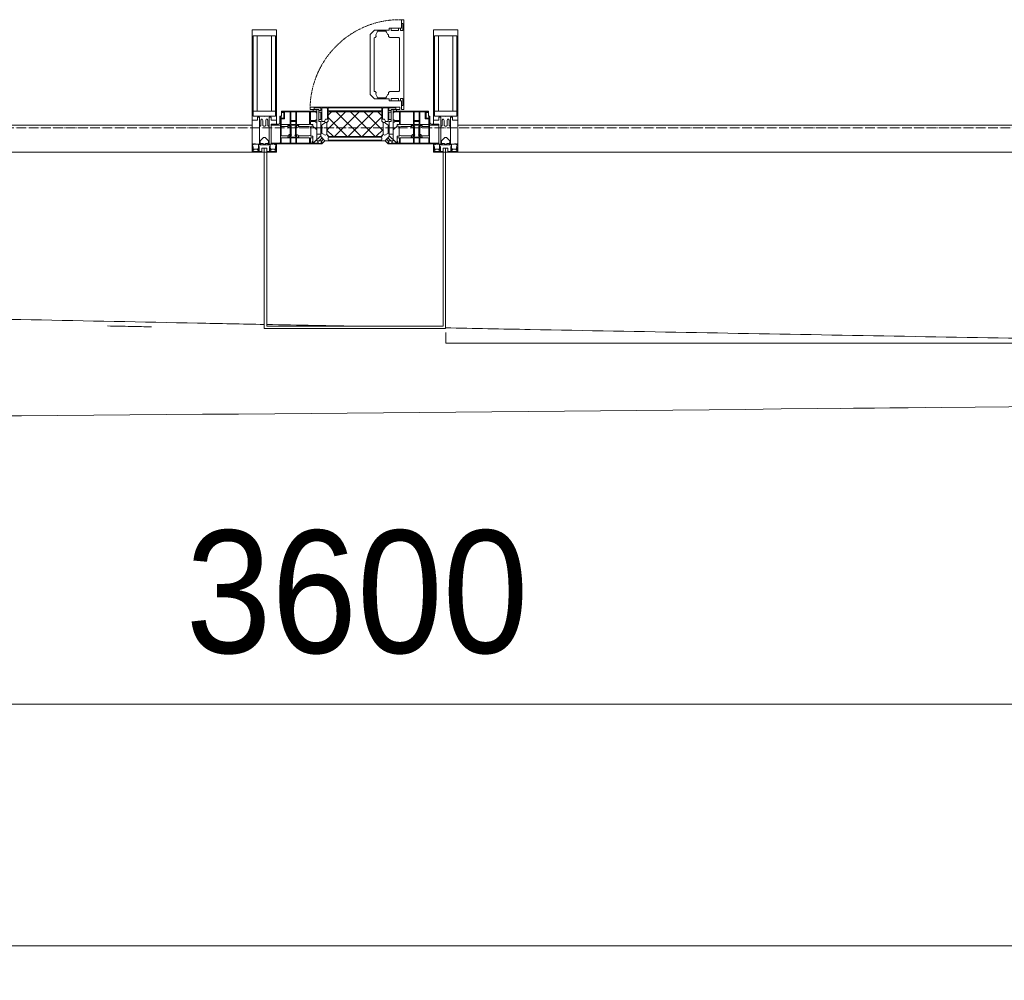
# Model space of a CAD drawing. Header units: millimetres. Extents: x 5617 to 113279, y 7718 to 199432.
# Tile 14 of 79: x 43142 to 45151, y 13660 to 15621. Entities that reach past the tile are written whole.
import ezdxf

# ---------------------------------------------------------------- set-up
doc = ezdxf.new("R2010")
doc.units = ezdxf.units.MM
doc.linetypes.add('-D1-02х01', pattern=[3, 2, -1])
doc.linetypes.add('ADSK_Линия сетки', pattern=[25, 20, -2.5, 0, -2.5])
for name, color, linetype, lineweight in [('Импосты витража', 7, 'Continuous', 18), ('Колонны', 7, 'Continuous', 18), ('Окна', 7, 'Continuous', 18), ('Оси', 7, 'Continuous', 9), ('Панели витража', 7, 'Continuous', 18), ('Размеры', 7, 'Continuous', 9), ('Размеры-100', 7, 'Continuous', 9), ('Форма', 7, 'Continuous', 18), ('Формообразующий элемент-перекрытие', 7, 'Continuous', 18), ('Элементы узлов', 7, 'Continuous', 18)]:
    doc.layers.add(name, color=color, linetype=linetype, lineweight=lineweight)
doc.styles.add('Arial', font='arial.ttf', dxfattribs={"width": 0.9, "height": 250})
doc.dimstyles.new('Основной_2_5_мм', dxfattribs={"dimscale": 304.8, "dimtxt": 255.06485, "dimasz": 0.463911, "dimexe": 0.492126, "dimexo": 0.492126, "dimgap": 0.098425, "dimtad": 1, "dimdec": 0, "dimdsep": 46, "dimtxsty": 'Arial', "dimblk1": 'OBLIQUE', "dimblk2": 'OBLIQUE', "dimsah": 1, "dimcen": 0.09, "dimdle": 0.492126, "dimazin": 2, "dimtfac": 1, "dimtdec": 4, "dimtix": 1, "dimtmove": 0, "dimatfit": 3, "dimfxl": 1, "dimtvp": 1, "dimtolj": 1, "dimtzin": 0, "dimlwd": 20, "dimlwe": 20, "dimarcsym": 2})

# ---------------------------------------------------------------- blocks, each defined once
blk = doc.blocks.new('System Panel - A_PAN_Glass-7508020-МКСС_К4_L15_51_600_')
at = {"layer": 'Панели витража', "color": 253, "lineweight": 5, "true_color": 0xaaaaaa}
for p, q in [((656.25, 55), (-656.25, 55)), ((-656.25, 55), (-656.25, 0)), ((656.25, 0), (656.25, 55)), ((-656.25, 0), (656.25, 0))]:
    blk.add_line(p, q, dxfattribs=at)
blk = doc.blocks.new('A_PAN_Створка - 383мм-V64-МКСС_К4_L15_51_600_')
at = {"layer": 'Панели витража', "lineweight": 5}
h = blk.add_hatch(dxfattribs=at)
h.set_pattern_fill('FP_7', color=256, style=0, pattern_type=2)
h.set_pattern_definition([(45, (-113350, -15350), (-14.1421356, 14.1421356), []), (135, (-113350, -15350), (-14.1421356, -14.1421356), [])])
h.paths.add_polyline_path([(-54.5, 31.8), (54.5, 31.8), (54.9, 34.1), (57.2, 36.4), (57.2, 60.8), (54.6, 63.4), (53.6, 82.7), (-54.6, 81.8), (-54.6, 63.4), (-57.2, 60.8), (-57.2, 36.4), (-54.9, 34.1)])
at = {"layer": 'Окна', "lineweight": 5}
for p, q in [((95.1, 270.5), (95.1, 252.9)), ((99.6, 270.5), (95.1, 270.5)), ((97.9, 262.4), (95.1, 262.4)), ((97.9, 262.4), (97.9, 248.4)), ((99.6, 270.5), (99.6, 87.5)), ((39.7, 249), (31.1, 240.4)), ((70.1, 249), (39.7, 249)), ((45, 244.7), (42.3, 239.8)), ((45.9, 246.8), (45, 244.7)), ((63.3, 246.8), (45.9, 246.8)), ((64.1, 245), (63.3, 246.8)), ((64.1, 245), (66.7, 241)), ((70.1, 252.9), (70.1, 249)), ((95.1, 252.9), (70.1, 252.9)), ((74.1, 248.4), (74.1, 252.9)), ((89.1, 248.4), (74.1, 248.4)), ((89.1, 252.9), (89.1, 248.4)), ((93.1, 248.4), (93.1, 252.9)), ((97.9, 248.4), (93.1, 248.4)), ((31.1, 117.6), (31.1, 240.4)), ((41.4, 234.2), (39.1, 233.8)), ((39.1, 179), (39.1, 233.8)), ((41.4, 234.2), (43.5, 236.3)), ((42.3, 239.8), (43.5, 236.3)), ((66.7, 241), (68.6, 239.7)), ((68.6, 239.7), (68.6, 236.4)), ((68.6, 236.4), (71.1, 233.9)), ((71.1, 233.9), (89.5, 233.9)), ((89.5, 233.9), (90.6, 232.8)), ((90.6, 125.2), (90.6, 232.8)), ((39.1, 179), (39.1, 124.2)), ((41.4, 123.8), (39.1, 124.2)), ((41.4, 123.8), (43.5, 121.7)), ((42.3, 118.2), (43.5, 121.7)), ((68.6, 121.6), (71.1, 124.1)), ((68.6, 118.3), (68.6, 121.6)), ((71.1, 124.1), (89.5, 124.1)), ((89.5, 124.1), (90.6, 125.2)), ((39.7, 109), (31.1, 117.6)), ((70.1, 109), (39.7, 109)), ((45, 113.3), (42.3, 118.2)), ((45.9, 111.2), (45, 113.3)), ((63.3, 111.2), (45.9, 111.2)), ((64.1, 113), (63.3, 111.2)), ((64.1, 113), (66.7, 117)), ((66.7, 117), (68.6, 118.3)), ((70.1, 105.1), (70.1, 109)), ((95.1, 105.1), (70.1, 105.1)), ((74.1, 109.6), (74.1, 105.1)), ((89.1, 109.6), (74.1, 109.6)), ((89.1, 105.1), (89.1, 109.6)), ((93.1, 109.6), (93.1, 105.1)), ((97.9, 109.6), (93.1, 109.6)), ((95.1, 87.5), (95.1, 105.1)), ((97.9, 95.6), (97.9, 109.6)), ((-150, 84), (-78, 84)), ((-150, 73.5), (-150, 84)), ((-91.5, 92), (91.5, 92)), ((-91.5, 87.5), (-91.5, 92)), ((-73.9, 87.5), (-91.5, 87.5)), ((-78, 84), (-78, 23.5)), ((-73.9, 62.5), (-73.9, 87.5)), ((73.9, 87.5), (73.9, 62.5)), ((91.5, 87.5), (73.9, 87.5)), ((78, 84), (150, 84)), ((78, 23.5), (78, 84)), ((91.5, 92), (91.5, 87.5)), ((97.9, 95.6), (95.1, 95.6)), ((99.6, 87.5), (95.1, 87.5)), ((150, 84), (150, 73.5)), ((-153, 73.5), (-150, 73.5)), ((-153, 60), (-153, 73.5)), ((-70, 62.5), (-73.9, 62.5)), ((-70, 32.1), (-70, 62.5)), ((70, 62.5), (70, 32.1)), ((73.9, 62.5), (70, 62.5)), ((150, 73.5), (153, 73.5)), ((153, 73.5), (153, 60)), ((-171, 57), (-156, 57)), ((-171, 17), (-171, 57)), ((156, 57), (171, 57)), ((171, 57), (171, 17)), ((-78, 23.5), (-67.9, 23.5)), ((-61.4, 23.5), (-70, 32.1)), ((-67.9, 23.5), (-64.6, 26.8)), ((-67.9, 17), (-67.9, 23.5)), ((-61.4, 23.5), (-67.9, 17)), ((-64.6, 26.8), (-61.4, 23.5)), ((61.4, 23.5), (-61.4, 23.5)), ((70, 32.1), (61.4, 23.5)), ((61.4, 23.5), (64.6, 26.8)), ((67.9, 17), (61.4, 23.5)), ((64.6, 26.8), (67.9, 23.5)), ((67.9, 23.5), (67.9, 17)), ((67.9, 23.5), (78, 23.5)), ((-67.9, 17), (-171, 17)), ((171, 17), (67.9, 17))]:
    blk.add_line(p, q, dxfattribs=at)
at = {"layer": 'Окна', "color": 253, "lineweight": 5, "true_color": 0xaaaaaa}
for p, q in [((-148.5, 82.5), (-132.4, 82.5)), ((-148.5, 81), (-148.5, 82.5)), ((-143.5, 81), (-148.5, 81)), ((-143.5, 68), (-143.5, 81)), ((-132.4, 56.6), (-132.4, 82.5)), ((-131, 82.5), (-120.8, 82.5)), ((-131, 82.5), (-131, 64.6)), ((-120.8, 82.5), (-120.8, 64.6)), ((-119.3, 82.5), (-92.5, 82.5)), ((-119.3, 56.6), (-119.3, 82.5)), ((-92.5, 56.6), (-92.5, 82.5)), ((-90.8, 82.5), (-79.5, 82.5)), ((-90.8, 64.6), (-90.8, 82.5)), ((-85, 84), (-85, 87.5)), ((-85, 87.5), (-78, 87.5)), ((-78, 84), (-85, 84)), ((-79.5, 82.5), (-79.5, 80.6)), ((-79.5, 80.6), (-78, 80.6)), ((-78, 87.5), (-78, 84)), ((78, 87.5), (78, 84)), ((85, 87.5), (78, 87.5)), ((78, 84), (85, 84)), ((79.5, 80.6), (78, 80.6)), ((90.8, 82.5), (79.5, 82.5)), ((79.5, 82.5), (79.5, 80.6)), ((85, 84), (85, 87.5)), ((90.8, 64.6), (90.8, 82.5)), ((119.3, 82.5), (92.5, 82.5)), ((92.5, 56.6), (92.5, 82.5)), ((119.3, 56.6), (119.3, 82.5)), ((120.8, 82.5), (120.8, 64.6)), ((131, 82.5), (120.8, 82.5)), ((131, 82.5), (131, 64.6)), ((132.4, 56.6), (132.4, 82.5)), ((148.5, 82.5), (132.4, 82.5)), ((143.5, 81), (148.5, 81)), ((143.5, 68), (143.5, 81)), ((148.5, 81), (148.5, 82.5)), ((-152, 20), (-152, 73.5)), ((-150.5, 69.5), (-150.5, 73.5)), ((-145, 69.5), (-150.5, 69.5)), ((-150.5, 33.6), (-150.5, 68)), ((-150.5, 68), (-143.5, 68)), ((-145, 69.5), (-145, 79.5)), ((-131, 64.6), (-120.8, 64.6)), ((-131, 56.5), (-131, 62.6)), ((-120.8, 62.6), (-131, 62.6)), ((-120.8, 56.5), (-120.8, 62.6)), ((-80.1, 64.6), (-90.8, 64.6)), ((-90.8, 62.7), (-90.8, 56.6)), ((-80.4, 62.7), (-90.8, 62.7)), ((-80.4, 61.1), (-80.4, 62.7)), ((-78, 61.1), (-80.4, 61.1)), ((-80.1, 66.1), (-80.1, 64.6)), ((-78, 66.1), (-80.1, 66.1)), ((-78, 66.1), (-78, 61.1)), ((78, 66.1), (78, 61.1)), ((78, 66.1), (80.1, 66.1)), ((78, 61.1), (80.4, 61.1)), ((80.1, 66.1), (80.1, 64.6)), ((80.1, 64.6), (90.8, 64.6)), ((80.4, 62.7), (90.8, 62.7)), ((80.4, 61.1), (80.4, 62.7)), ((90.8, 62.7), (90.8, 56.6)), ((131, 64.6), (120.8, 64.6)), ((120.8, 56.5), (120.8, 62.6)), ((120.8, 62.6), (131, 62.6)), ((131, 56.5), (131, 62.6)), ((150.5, 68), (143.5, 68)), ((145, 69.5), (145, 79.5)), ((145, 69.5), (150.5, 69.5)), ((150.5, 69.5), (150.5, 73.5)), ((150.5, 33.6), (150.5, 68)), ((152, 20), (152, 73.5)), ((-171, 55.5), (-152, 55.5)), ((-150.5, 56.6), (-132.4, 56.6)), ((-136.4, 52.4), (-150.5, 52.4)), ((-137.2, 54.8), (-135.8, 50.8)), ((-132.5, 54.8), (-137.2, 54.8)), ((-132.1, 49), (-135.8, 50.8)), ((-132.5, 53.8), (-133.4, 52)), ((-133.4, 52), (-130.1, 50.4)), ((-132.5, 53.8), (-132.5, 54.8)), ((-132.1, 49), (-132.1, 36.8)), ((-131, 56.5), (-120.8, 56.5)), ((-131, 55.1), (-131, 52.7)), ((-120.8, 55.1), (-131, 55.1)), ((-129.4, 51.1), (-131, 52.7)), ((-130.1, 50.4), (-129.4, 51.1)), ((-130.1, 35.3), (-130.1, 50.4)), ((-122.4, 51.1), (-120.8, 52.7)), ((-121.7, 50.4), (-122.4, 51.1)), ((-118.4, 52), (-121.7, 50.4)), ((-121.7, 35.3), (-121.7, 50.4)), ((-120.8, 55.1), (-120.8, 52.7)), ((-119.7, 49), (-115.9, 50.8)), ((-119.7, 49), (-119.7, 36.8)), ((-92.5, 56.6), (-119.3, 56.6)), ((-119.3, 54.8), (-114.6, 54.8)), ((-119.3, 53.8), (-119.3, 54.8)), ((-119.3, 53.8), (-118.4, 52)), ((-114.6, 54.8), (-115.9, 50.8)), ((-94.1, 52.5), (-115.3, 52.5)), ((-89.9, 50.9), (-94.1, 52.5)), ((-90.8, 56.6), (-85.9, 56.6)), ((-89.9, 52.2), (-88.6, 53.5)), ((-89.9, 52.2), (-89.9, 50.9)), ((-89.9, 35.1), (-89.9, 50.9)), ((-85.9, 53.5), (-88.6, 53.5)), ((-85.9, 56.6), (-85.9, 53.5)), ((-85.9, 53.5), (-78, 45.6)), ((-78, 45.6), (-78, 36.8)), ((85.9, 53.5), (78, 45.6)), ((78, 45.6), (78, 36.8)), ((85.9, 56.6), (85.9, 53.5)), ((90.8, 56.6), (85.9, 56.6)), ((85.9, 53.5), (88.6, 53.5)), ((89.9, 52.2), (88.6, 53.5)), ((89.9, 50.9), (94.1, 52.5)), ((89.9, 52.2), (89.9, 50.9)), ((89.9, 35.1), (89.9, 50.9)), ((92.5, 56.6), (119.3, 56.6)), ((94.1, 52.5), (115.3, 52.5)), ((114.6, 54.8), (115.9, 50.8)), ((119.3, 54.8), (114.6, 54.8)), ((119.7, 49), (115.9, 50.8)), ((119.3, 53.8), (118.4, 52)), ((118.4, 52), (121.7, 50.4)), ((119.3, 53.8), (119.3, 54.8)), ((119.7, 49), (119.7, 36.8)), ((131, 56.5), (120.8, 56.5)), ((120.8, 55.1), (120.8, 52.7)), ((120.8, 55.1), (131, 55.1)), ((122.4, 51.1), (120.8, 52.7)), ((121.7, 50.4), (122.4, 51.1)), ((121.7, 35.3), (121.7, 50.4)), ((129.4, 51.1), (131, 52.7)), ((130.1, 50.4), (129.4, 51.1)), ((133.4, 52), (130.1, 50.4)), ((130.1, 35.3), (130.1, 50.4)), ((131, 55.1), (131, 52.7)), ((132.1, 49), (135.8, 50.8)), ((132.1, 49), (132.1, 36.8)), ((150.5, 56.6), (132.4, 56.6)), ((132.5, 54.8), (137.2, 54.8)), ((132.5, 53.8), (132.5, 54.8)), ((132.5, 53.8), (133.4, 52)), ((137.2, 54.8), (135.8, 50.8)), ((136.4, 52.4), (150.5, 52.4)), ((171, 55.5), (152, 55.5)), ((-136.3, 33.6), (-150.5, 33.6)), ((-150.5, 29.4), (-132.4, 29.4)), ((-150.5, 17), (-150.5, 29.4)), ((-137.2, 31), (-135.8, 35)), ((-132.5, 31), (-137.2, 31)), ((-132.1, 36.8), (-135.8, 35)), ((-133.4, 33.7), (-130.1, 35.3)), ((-132.5, 31.9), (-133.4, 33.7)), ((-132.5, 31.9), (-132.5, 31)), ((-132.4, 29.4), (-132.4, 18.6)), ((-129.4, 34.6), (-131, 33)), ((-131, 30.9), (-131, 33)), ((-120.8, 30.9), (-131, 30.9)), ((-131, 29.5), (-120.8, 29.5)), ((-131, 18.2), (-131, 29.5)), ((-130.1, 35.3), (-129.4, 34.6)), ((-121.7, 35.3), (-122.4, 34.6)), ((-122.4, 34.6), (-120.8, 33)), ((-118.4, 33.7), (-121.7, 35.3)), ((-120.8, 30.9), (-120.8, 33)), ((-120.8, 18.2), (-120.8, 29.5)), ((-119.7, 36.8), (-115.9, 35)), ((-119.3, 31.9), (-118.4, 33.7)), ((-119.3, 31.9), (-119.3, 31)), ((-119.3, 31), (-114.6, 31)), ((-92.5, 29.4), (-119.3, 29.4)), ((-119.3, 29.4), (-119.3, 18.6)), ((-114.6, 31), (-115.9, 35)), ((-94.1, 33.5), (-115.4, 33.5)), ((-89.9, 35.1), (-94.1, 33.5)), ((-92.5, 18.6), (-92.5, 29.4)), ((-90.8, 18.5), (-90.8, 29.4)), ((-90.8, 29.4), (-85.9, 29.4)), ((-89.9, 32.5), (-89.9, 35.1)), ((-85.9, 32.5), (-89.9, 32.5)), ((-87.3, 21.9), (-85.9, 21.9)), ((-87.3, 20.4), (-87.3, 21.9)), ((-87.3, 20.4), (-87.3, 18.5)), ((-84.8, 20.4), (-87.3, 20.4)), ((-85.9, 29.4), (-85.9, 32.5)), ((-85.9, 21.9), (-85.9, 29.4)), ((-85.9, 18.2), (-85.9, 20.4)), ((-83.4, 20.4), (-84.8, 20.4)), ((-70, 33.8), (-83.4, 20.4)), ((-78, 36.8), (-70, 36.8)), ((-75.9, 23.5), (-73, 23.5)), ((-75.9, 21.5), (-75.9, 23.5)), ((-75.9, 21.5), (-75.9, 18.2)), ((-74.9, 21.5), (-75.9, 21.5)), ((-74.9, 17.9), (-74.9, 21.5)), ((-67.2, 29.3), (-73, 23.5)), ((-70, 36.8), (-70, 33.8)), ((-68.9, 21.5), (-68.9, 17.9)), ((-67.9, 21.5), (-68.9, 21.5)), ((-67.9, 23.5), (-64.6, 26.8)), ((-67.9, 21.5), (-67.9, 23.5)), ((-64.6, 26.8), (-67.2, 29.3)), ((64.6, 26.8), (67.2, 29.3)), ((67.9, 23.5), (64.6, 26.8)), ((67.2, 29.3), (73, 23.5)), ((67.9, 21.5), (67.9, 23.5)), ((67.9, 21.5), (68.9, 21.5)), ((68.9, 21.5), (68.9, 17.9)), ((70, 36.8), (70, 33.8)), ((78, 36.8), (70, 36.8)), ((70, 33.8), (83.4, 20.4)), ((75.9, 23.5), (73, 23.5)), ((74.9, 21.5), (75.9, 21.5)), ((74.9, 17.9), (74.9, 21.5)), ((75.9, 21.5), (75.9, 23.5)), ((75.9, 21.5), (75.9, 18.2)), ((83.4, 20.4), (84.8, 20.4)), ((84.8, 20.4), (87.3, 20.4)), ((85.9, 32.5), (89.9, 32.5)), ((85.9, 29.4), (85.9, 32.5)), ((85.9, 21.9), (85.9, 29.4)), ((90.8, 29.4), (85.9, 29.4)), ((87.3, 21.9), (85.9, 21.9)), ((85.9, 18.2), (85.9, 20.4)), ((87.3, 20.4), (87.3, 21.9)), ((87.3, 20.4), (87.3, 18.5)), ((89.9, 35.1), (94.1, 33.5)), ((89.9, 32.5), (89.9, 35.1)), ((90.8, 18.5), (90.8, 29.4)), ((92.5, 18.6), (92.5, 29.4)), ((92.5, 29.4), (119.3, 29.4)), ((94.1, 33.5), (115.4, 33.5)), ((114.6, 31), (115.9, 35)), ((119.3, 31), (114.6, 31)), ((119.7, 36.8), (115.9, 35)), ((118.4, 33.7), (121.7, 35.3)), ((119.3, 31.9), (118.4, 33.7)), ((119.3, 31.9), (119.3, 31)), ((119.3, 29.4), (119.3, 18.6)), ((122.4, 34.6), (120.8, 33)), ((120.8, 30.9), (120.8, 33)), ((120.8, 30.9), (131, 30.9)), ((120.8, 18.2), (120.8, 29.5)), ((131, 29.5), (120.8, 29.5)), ((121.7, 35.3), (122.4, 34.6)), ((130.1, 35.3), (129.4, 34.6)), ((129.4, 34.6), (131, 33)), ((133.4, 33.7), (130.1, 35.3)), ((131, 30.9), (131, 33)), ((131, 18.2), (131, 29.5)), ((132.1, 36.8), (135.8, 35)), ((150.5, 29.4), (132.4, 29.4)), ((132.4, 29.4), (132.4, 18.6)), ((132.5, 31.9), (133.4, 33.7)), ((132.5, 31.9), (132.5, 31)), ((132.5, 31), (137.2, 31)), ((137.2, 31), (135.8, 35)), ((136.3, 33.6), (150.5, 33.6)), ((150.5, 17), (150.5, 29.4)), ((-171, 18.5), (-153.5, 18.5)), ((-153.5, 18.5), (-152, 20)), ((-132.4, 18.6), (-150.5, 18.6)), ((-120.8, 18.2), (-131, 18.2)), ((-119.3, 18.6), (-92.5, 18.6)), ((-87.3, 18.5), (-90.8, 18.5)), ((-75.9, 18.2), (-85.9, 18.2)), ((-68.9, 17.9), (-74.9, 17.9)), ((68.9, 17.9), (74.9, 17.9)), ((75.9, 18.2), (85.9, 18.2)), ((87.3, 18.5), (90.8, 18.5)), ((119.3, 18.6), (92.5, 18.6)), ((120.8, 18.2), (131, 18.2)), ((132.4, 18.6), (150.5, 18.6)), ((153.5, 18.5), (152, 20)), ((171, 18.5), (153.5, 18.5))]:
    blk.add_line(p, q, dxfattribs=at)
at = {"layer": 'Окна', "linetype": '-D1-02х01', "lineweight": 5}
blk.add_arc((91.4, 87.5), 183, 88.8555, 178.5909, dxfattribs=at)
at = {"layer": 'Окна', "lineweight": 5}
for centre, start, end in [((-156, 60), 270, 360), ((156, 60), 180, 270)]:
    blk.add_arc(centre, 3, start, end, dxfattribs=at)
at = {"layer": 'Элементы узлов', "color": 253, "lineweight": 5, "true_color": 0xaaaaaa}
for p, q in [((-91.5, 92), (-91.5, 87.5)), ((-91.5, 92), (91.5, 92)), ((-91.5, 87.5), (-73.9, 87.5)), ((-83.4, 90.3), (-69.4, 90.3)), ((-83.4, 90.3), (-83.4, 87.5)), ((-73.9, 87.5), (-73.9, 62.5)), ((-69.4, 85.5), (-73.9, 85.5)), ((-73.9, 81.5), (-69.4, 81.5)), ((-69.4, 90.3), (-69.4, 85.5)), ((-69.4, 81.5), (-69.4, 66.5)), ((-67.9, 89.3), (-66.9, 90.3)), ((-67.9, 62.5), (-67.9, 89.3)), ((-66.9, 90.3), (-57.4, 90.3)), ((-57.4, 90.3), (-56.4, 89.4)), ((-56.4, 89.4), (-56.4, 67.7)), ((-53.9, 90.3), (-54.9, 89.3)), ((-54.9, 89.3), (-54.9, 85.6)), ((-54.9, 85.6), (-53.9, 84.6)), ((-54.9, 81.9), (-53.8, 83)), ((-54.9, 63.5), (-54.9, 81.9)), ((-53.6, 82.7), (-54.6, 81.8)), ((-54.6, 81.8), (-54.6, 63.4)), ((53.9, 90.3), (-53.9, 90.3)), ((-53.9, 84.6), (53.9, 84.6)), ((53.8, 83), (-53.8, 83)), ((53.6, 82.7), (-53.6, 82.7)), ((54.6, 81.8), (53.6, 82.7)), ((54.9, 81.9), (53.8, 83)), ((53.9, 90.3), (54.9, 89.3)), ((54.9, 85.6), (53.9, 84.6)), ((54.6, 63.4), (54.6, 81.8)), ((54.9, 89.3), (54.9, 85.6)), ((54.9, 63.5), (54.9, 81.9)), ((57.4, 90.3), (56.4, 89.4)), ((56.4, 89.4), (56.4, 67.7)), ((66.9, 90.3), (57.4, 90.3)), ((67.9, 89.3), (66.9, 90.3)), ((67.9, 62.5), (67.9, 89.3)), ((69.4, 90.3), (69.4, 85.5)), ((83.4, 90.3), (69.4, 90.3)), ((69.4, 85.5), (73.9, 85.5)), ((69.4, 81.5), (69.4, 66.5)), ((73.9, 81.5), (69.4, 81.5)), ((91.5, 87.5), (73.9, 87.5)), ((73.9, 87.5), (73.9, 62.5)), ((83.4, 90.3), (83.4, 87.5)), ((91.5, 92), (91.5, 87.5)), ((-69.4, 66.5), (-73.9, 66.5)), ((-73.9, 62.5), (-70, 62.5)), ((-70, 62.5), (-70, 32.1)), ((-61.7, 62.5), (-67.9, 62.5)), ((-62, 59.1), (-60.7, 61)), ((-60.1, 67.7), (-61.7, 64.9)), ((-61.7, 64.9), (-61.7, 62.5)), ((-60.7, 61), (-57.4, 61)), ((-56.4, 67.7), (-60.1, 67.7)), ((-57.4, 61), (-54.9, 63.5)), ((-54.6, 63.4), (-57.2, 60.8)), ((-57.2, 60.8), (-57.2, 36.4)), ((57.2, 60.8), (54.6, 63.4)), ((57.4, 61), (54.9, 63.5)), ((56.4, 67.7), (60.1, 67.7)), ((57.2, 36.4), (57.2, 60.8)), ((60.7, 61), (57.4, 61)), ((60.1, 67.7), (61.7, 64.9)), ((62, 59.1), (60.7, 61)), ((61.7, 64.9), (61.7, 62.5)), ((61.7, 62.5), (67.9, 62.5)), ((69.4, 66.5), (73.9, 66.5)), ((70, 62.5), (70, 32.1)), ((73.9, 62.5), (70, 62.5)), ((-66, 56.5), (-67.8, 55.7)), ((-67.8, 55.7), (-67.8, 38.3)), ((-66, 56.5), (-62, 59.1)), ((66, 56.5), (62, 59.1)), ((66, 56.5), (67.8, 55.7)), ((67.8, 55.7), (67.8, 38.3)), ((-70, 32.1), (-61.4, 23.5)), ((-67.8, 38.3), (-65.7, 37.4)), ((-65.7, 37.4), (-60.8, 34.7)), ((61.4, 23.5), (-61.4, 23.5)), ((-60.8, 34.7), (-57.3, 35.9)), ((-55.2, 33.8), (-57.3, 35.9)), ((-57.2, 36.4), (-54.9, 34.1)), ((-55.2, 33.8), (-54.8, 31.5)), ((-54.9, 34.1), (-54.5, 31.8)), ((-53.9, 30.5), (-54.9, 29.5)), ((-54.9, 29.5), (-54.9, 25.8)), ((-54.9, 25.8), (-53.9, 24.8)), ((0, 31.5), (-54.8, 31.5)), ((-54.5, 31.8), (54.5, 31.8)), ((53.9, 30.5), (-53.9, 30.5)), ((-53.9, 24.8), (53.9, 24.8)), ((0, 31.5), (54.8, 31.5)), ((53.9, 30.5), (54.9, 29.5)), ((54.9, 25.8), (53.9, 24.8)), ((54.5, 31.8), (54.9, 34.1)), ((55.2, 33.8), (54.8, 31.5)), ((54.9, 34.1), (57.2, 36.4)), ((54.9, 29.5), (54.9, 25.8)), ((55.2, 33.8), (57.3, 35.9)), ((60.8, 34.7), (57.3, 35.9)), ((65.7, 37.4), (60.8, 34.7)), ((70, 32.1), (61.4, 23.5)), ((67.8, 38.3), (65.7, 37.4))]:
    blk.add_line(p, q, dxfattribs=at)
blk = doc.blocks.new('Rectangular Mullion - 50Wx250H-2623690-МКСС_К4_L15_51_600_')
at = {"layer": 'Элементы узлов', "color": 253, "lineweight": 5, "true_color": 0xaaaaaa}
for p, q in [((-25, 65.2), (-25, 250)), ((-25, 250), (0, 250)), ((25, 250), (0, 250)), ((25, 65.2), (25, 250)), ((-23, 237.3), (0, 237.3)), ((-23, 237.3), (-23, 73.6)), ((-14.9, 84), (-14.9, 237.3)), ((23, 237.3), (0, 237.3)), ((14.9, 84), (14.9, 237.3)), ((23, 237.3), (23, 73.6)), ((0, 84), (-23, 84)), ((0, 84), (23, 84)), ((-14, 65.2), (-25, 65.2)), ((-0.5, 73.6), (-23, 73.6)), ((-14, 71.3), (-14, 65.2)), ((-10, 71.3), (-14, 71.3)), ((-10, 53), (-10, 71.3)), ((-7, 65.2), (-5.9, 67.3)), ((-7, 65.2), (-7, 54.7)), ((-4.1, 67.3), (-5.9, 67.3)), ((-4.1, 67.3), (-2.9, 65.1)), ((-2.9, 65.1), (-2.9, 54.6)), ((0.5, 73.6), (23, 73.6)), ((4.1, 67.3), (2.9, 65.1)), ((2.9, 65.1), (2.9, 54.6)), ((4.1, 67.3), (5.9, 67.3)), ((7, 65.2), (5.9, 67.3)), ((7, 65.2), (7, 54.7)), ((10, 71.3), (14, 71.3)), ((10, 53), (10, 71.3)), ((14, 71.3), (14, 65.2)), ((14, 65.2), (25, 65.2)), ((-8.7, 53), (-10, 53)), ((-10, 53), (-10, 17)), ((-8.7, 53), (-7, 54.7)), ((-1.3, 53), (-2.9, 54.6)), ((0, 53), (-1.3, 53)), ((0, 53), (1.3, 53)), ((1.3, 53), (2.9, 54.6)), ((8.7, 53), (7, 54.7)), ((8.7, 53), (10, 53)), ((10, 53), (10, 17)), ((-8.5, 23), (-1.5, 30)), ((-8.5, 18.5), (-8.5, 23)), ((-1.5, 30), (0, 30)), ((1.5, 30), (0, 30)), ((8.5, 23), (1.5, 30)), ((8.5, 18.5), (8.5, 23)), ((-23.8, 14.6), (-25, 14.2)), ((-25, 0), (-25, 14.2)), ((-22.3, 17), (-23.8, 17)), ((-23.8, 17), (-23.8, 14.6)), ((-22.5, 10.6), (-23.8, 14.6)), ((-22.5, 10.6), (-23.7, 9.9)), ((-23.7, 1.3), (-23.7, 9.9)), ((-23.7, 1.3), (-11.8, 1.3)), ((-23.2, 10.2), (-22.5, 8)), ((-22.5, 8), (-22.5, 4.5)), ((-21.3, 4.5), (-22.5, 4.5)), ((-22.3, 17), (-22.3, 16)), ((-22.3, 16), (-21.3, 16)), ((-19, 17.6), (-21.3, 16)), ((-21.3, 4.5), (-21.3, 6.5)), ((-21.3, 6.5), (-14.2, 6.5)), ((-18.4, 16.6), (-19, 17.6)), ((-7.4, 16.6), (-18.4, 16.6)), ((-14.2, 6.5), (-14.2, 4.5)), ((-13.2, 4.5), (-14.2, 4.5)), ((-13.2, 4.5), (-12.2, 7.2)), ((-12.7, 7.6), (-11.3, 11.4)), ((-12.7, 7.6), (-11.8, 6.9)), ((-12.2, 9), (-12.2, 14.8)), ((-12.2, 14.8), (0, 14.8)), ((-11.8, 1.3), (-11.8, 6.9)), ((-10.5, 11.2), (-11.3, 11.4)), ((-10.5, 1.5), (-10.5, 11.2)), ((-4.8, 1.5), (-10.5, 1.5)), ((-10, 17), (-7.5, 17)), ((-7.5, 18.5), (-8.5, 18.5)), ((-7.5, 17), (-7.5, 18.5)), ((-7.4, 18), (-7.4, 16.6)), ((-2.6, 18), (-7.4, 18)), ((0, 8), (-4.8, 8)), ((-4.8, 1.5), (-4.8, 8)), ((-2.6, 18), (-2.6, 16.8)), ((-2.6, 16.8), (0, 16.8)), ((2.6, 16.8), (0, 16.8)), ((0, 14.8), (0, 16.8)), ((0, 14.8), (0, 16.8)), ((12.2, 14.8), (0, 14.8)), ((0, 0), (0, 8)), ((0, 8), (4.8, 8)), ((0, 0), (0, 8)), ((2.6, 18), (2.6, 16.8)), ((2.6, 18), (7.4, 18)), ((4.8, 1.5), (4.8, 8)), ((4.8, 1.5), (10.5, 1.5)), ((7.4, 18), (7.4, 16.6)), ((7.4, 16.6), (18.4, 16.6)), ((7.5, 18.5), (8.5, 18.5)), ((7.5, 17), (7.5, 18.5)), ((10, 17), (7.5, 17)), ((10.5, 11.2), (11.3, 11.4)), ((10.5, 1.5), (10.5, 11.2)), ((12.7, 7.6), (11.3, 11.4)), ((12.7, 7.6), (11.8, 6.9)), ((11.8, 1.3), (11.8, 6.9)), ((23.7, 1.3), (11.8, 1.3)), ((12.2, 9), (12.2, 14.8)), ((13.2, 4.5), (12.2, 7.2)), ((13.2, 4.5), (14.2, 4.5)), ((21.3, 6.5), (14.2, 6.5)), ((14.2, 6.5), (14.2, 4.5)), ((18.4, 16.6), (19, 17.6)), ((19, 17.6), (21.3, 16)), ((22.3, 16), (21.3, 16)), ((21.3, 4.5), (21.3, 6.5)), ((21.3, 4.5), (22.5, 4.5)), ((22.3, 17), (22.3, 16)), ((22.3, 17), (23.8, 17)), ((22.5, 10.6), (23.8, 14.6)), ((22.5, 10.6), (23.7, 9.9)), ((23.2, 10.2), (22.5, 8)), ((22.5, 8), (22.5, 4.5)), ((23.7, 1.3), (23.7, 9.9)), ((23.8, 17), (23.8, 14.6)), ((23.8, 14.6), (25, 14.2)), ((25, 0), (25, 14.2)), ((-25, 0), (0, 0)), ((25, 0), (0, 0))]:
    blk.add_line(p, q, dxfattribs=at)
for centre, start, end in [((-0.5, 73.1), 360, 90), ((0.5, 73.1), 90, 180)]:
    blk.add_arc(centre, 0.5, start, end, dxfattribs=at)
blk = doc.blocks.new('Rectangular Mullion - R_StandardFrame_50Wx250H-V61-МКСС_К4_L15_51_600_')
at = {"layer": 'Импосты витража', "color": 253, "lineweight": 5, "true_color": 0xaaaaaa}
for p, q in [((-25, -250), (-25, 0)), ((-25, 0), (0, 0)), ((5, 0), (25, 0)), ((25, 0), (25, -17)), ((25, -57), (25, -250)), ((25, -250), (-25, -250))]:
    blk.add_line(p, q, dxfattribs=at)
blk = doc.blocks.new('Rectangular Mullion - R_StandardFrame_50Wx250H-V62-МКСС_К4_L15_51_600_')
at = {"layer": 'Импосты витража', "color": 253, "lineweight": 5, "true_color": 0xaaaaaa}
for p, q in [((-25, -17), (-25, 0)), ((-25, 0), (-5, 0)), ((0, 0), (25, 0)), ((25, 0), (25, -250)), ((-25, -250), (-25, -57)), ((25, -250), (-25, -250))]:
    blk.add_line(p, q, dxfattribs=at)
blk = doc.blocks.new('A_SLK_PAN_Type1 - Прямой тип панели Ф-1_1-7502371-МКСС_К4_L15_51_600_')
at = {"layer": 'Колонны', "lineweight": 5}
for p, q in [((-185, 360), (185, 360)), ((-185, 0), (-185, 360)), ((-180, 355), (-180, 0)), ((180, 355), (-180, 355)), ((180, 0), (180, 355)), ((185, 360), (185, 0)), ((-180, 0), (-185, 0)), ((185, 0), (180, 0))]:
    blk.add_line(p, q, dxfattribs=at)
blk = doc.blocks.new('A_OGR_PAN_Отлив - A_OGR_PAN_Отлив-6121338-МКСС_К4_L15_51_600_')
at = {"layer": 'Колонны', "color": 253, "lineweight": 5, "true_color": 0xaaaaaa}
for q in [(-681.2, -367.6), (605.4, -390)]:
    blk.add_line((-681.2, -390), q, dxfattribs=at)
blk = doc.blocks.new('135_SLK_K4_AR_FCD_rvt-1-МКСС_К4_L15_51_600_')
at = {"layer": 'Форма', "color": 253, "lineweight": 5, "true_color": 0xaaaaaa, "flags": 128}
blk.add_lwpolyline([(114341.6, 14827.2), (118320, 14866.3), (121358.5, 14890.7), (123765.7, 14904.4), (124414.4, 14906.8)], dxfattribs=at)
at = {"layer": 'Форма', "color": 253, "lineweight": 9, "true_color": 0xaaaaaa}
for points, knots in [([(111641.7, 15029.8), (111651.3, 15029.6), (111774, 15027), (112009.8, 15022), (112349.4, 15015), (112689.1, 15008.1), (112960.9, 15002.6), (113119.5, 14999.5), (113165, 14998.6)], [-0.68596704, -0.68596704, -0.68596704, -0.68596704, -0.68518519, -0.67592593, -0.66666667, -0.65740741, -0.64814815, -0.6444264, -0.6444264, -0.6444264, -0.6444264]), ([(113535, 14991.5), (113592.5, 14990.4), (113763.3, 14987.1), (114047.2, 14981.9), (114386.7, 14975.8), (114670.1, 14970.8), (114840.4, 14967.9), (114897.5, 14966.9)], [-0.63433652, -0.63433652, -0.63433652, -0.63433652, -0.62962963, -0.62037037, -0.61111111, -0.60185185, -0.59718242, -0.59718242, -0.59718242, -0.59718242])]:
    blk.add_open_spline(points, degree=3, knots=knots, dxfattribs=at)
blk.add_open_spline([(113169.9, 14998.5), (113234.4, 14997.3), (113298.8, 14996), (113363.2, 14994.8)], degree=3, dxfattribs=at)
at = {"layer": 'Форма', "color": 253, "lineweight": 5, "true_color": 0xaaaaaa}
blk.add_open_spline([(97211.3, 14941.9), (101233.2, 14861), (107002.1, 14772), (112942.2, 14812.1), (114515, 14829.1)], degree=3, knots=[33.834917, 33.834917, 33.834917, 33.834917, 55.669869, 63.590473, 63.590473, 63.590473, 63.590473], dxfattribs=at)
at = {"layer": 'Формообразующий элемент-перекрытие', "color": 253, "lineweight": 5, "true_color": 0xaaaaaa}
blk.add_open_spline([(112935, 14993.7), (112921.2, 14993.9), (112891.2, 14994.5), (112861.2, 14995.1), (112845, 14995.4)], degree=3, knots=[0.641738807, 0.641738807, 0.641738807, 0.641738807, 0.642857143, 0.644159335, 0.644159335, 0.644159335, 0.644159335], dxfattribs=at)
at = {"layer": 'Импосты витража', "color": 253, "lineweight": 5, "true_color": 0xaaaaaa}
for p in [(113165, 15350), (113535, 15350)]:
    blk.add_blockref('Rectangular Mullion - 50Wx250H-2623690-МКСС_К4_L15_51_600_', p, dxfattribs=at)
at = {"layer": 'Импосты витража', "color": 253, "lineweight": 5, "true_color": 0xaaaaaa, "extrusion": (0, 0, -1), "rotation": 180}
for name, p in [('Rectangular Mullion - R_StandardFrame_50Wx250H-V61-МКСС_К4_L15_51_600_', (-113165, 15350)), ('Rectangular Mullion - R_StandardFrame_50Wx250H-V62-МКСС_К4_L15_51_600_', (-113535, 15350))]:
    blk.add_blockref(name, p, dxfattribs=at)
at = {"layer": 'Колонны', "color": 253, "lineweight": 5, "true_color": 0xaaaaaa, "rotation": 180}
blk.add_blockref('A_SLK_PAN_Type1 - Прямой тип панели Ф-1_1-7502371-МКСС_К4_L15_51_600_', (113350, 15350), dxfattribs=at)
at = {"layer": 'Колонны', "color": 253, "lineweight": 5, "true_color": 0xaaaaaa}
blk.add_blockref('A_OGR_PAN_Отлив - A_OGR_PAN_Отлив-6121338-МКСС_К4_L15_51_600_', (114216.3, 15350), dxfattribs=at)
at = {"layer": 'Панели витража', "color": 253, "lineweight": 5, "true_color": 0xaaaaaa}
for name, p in [('A_PAN_Створка - 383мм-V64-МКСС_К4_L15_51_600_', (113350, 15350)), ('System Panel - A_PAN_Glass-7508020-МКСС_К4_L15_51_600_', (112483.8, 15350)), ('System Panel - A_PAN_Glass-7508020-МКСС_К4_L15_51_600_', (114216.3, 15350))]:
    blk.add_blockref(name, p, dxfattribs=at)
blk = doc.blocks.new('DIMBLOCK5-МКСС_К4_L15_51_600_')
at = {"layer": 'Размеры-100', "lineweight": 20, "transparency": 16777216}
for p, q in [((42026.3, 14223.5), (42026.3, 14373.5)), ((45626.3, 14223.5), (45626.3, 14373.5)), ((42026.3, 14223.5), (45626.3, 14223.5)), ((42026.3, 14223.5), (42026.3, 14173.5)), ((45626.3, 14223.5), (45626.3, 14173.5))]:
    blk.add_line(p, q, dxfattribs=at)
at = {"layer": 'Размеры-100', "lineweight": 40, "transparency": 16777216}
for p, q in [((42026.3, 14223.5), (42097, 14294.2)), ((45626.3, 14223.5), (45697, 14294.2)), ((42026.3, 14223.5), (41955.6, 14152.8)), ((45626.3, 14223.5), (45555.6, 14152.8))]:
    blk.add_line(p, q, dxfattribs=at)
at = {"layer": 'Размеры-100', "color": 0, "lineweight": 20, "transparency": 16777216, "insert": (43481, 14578.1), "char_height": 250, "width": 828.765, "attachment_point": 1, "line_spacing_factor": 0.941778, "style": 'Arial'}
blk.add_mtext('3600', dxfattribs=at)
blk = doc.blocks.new('_Oblique')
at = {"color": 0, "linetype": 'ByBlock', "lineweight": -2}
blk.add_line((-0.5, -0.5), (0.5, 0.5), dxfattribs=at)
blk = doc.blocks.new('DIMBLOCK15-МКСС_К4_L15_51_600_')
at = {"layer": 'Размеры-100', "lineweight": 20, "transparency": 16777216}
for p, q in [((31226.3, 13730.7), (31226.3, 13880.7)), ((67226.3, 13730.7), (67226.3, 13880.7)), ((31076.3, 13730.7), (67376.3, 13730.7)), ((31226.3, 13730.7), (31226.3, 13680.7)), ((67226.3, 13730.7), (67226.3, 13680.7))]:
    blk.add_line(p, q, dxfattribs=at)
at = {"layer": 'Размеры-100', "lineweight": 40, "transparency": 16777216}
for p, q in [((31226.3, 13730.7), (31297, 13801.4)), ((67226.3, 13730.7), (67297, 13801.4)), ((31226.3, 13730.7), (31155.6, 13660)), ((67226.3, 13730.7), (67155.6, 13660))]:
    blk.add_line(p, q, dxfattribs=at)
at = {"layer": 'Размеры-100', "color": 0, "lineweight": 20, "transparency": 16777216, "insert": (48794.7, 14085.3), "char_height": 250, "width": 1035.956, "attachment_point": 1, "line_spacing_factor": 0.941778, "style": 'Arial'}
blk.add_mtext('36000', dxfattribs=at)

msp = doc.modelspace()

# ---------------------------------------------------------------- linework, layer by layer
at = {"layer": 'Оси', "linetype": 'ADSK_Линия сетки'}
msp.add_line((67226.3, 15400), (25128.4, 15400), dxfattribs=at)

# ---------------------------------------------------------------- block references
at = {"lineweight": 5}
msp.add_blockref('135_SLK_K4_AR_FCD_rvt-1-МКСС_К4_L15_51_600_', (-69523.7, 0), dxfattribs=at)

# ---------------------------------------------------------------- dimensions: what is measured, and where the dimension line sits
at = {"layer": 'Размеры', "lineweight": 20}
for base, p1, p2, override, picture, middle in [((45626.3, 14223.5), (42026.3, 14323.5), (45626.3, 14323.5), {"dimpost": '<>', "dimfxl": 3600}, 'DIMBLOCK5-МКСС_К4_L15_51_600_', (43826.3, 14381.3)), ((67226.3, 13730.7), (31226.3, 13830.7), (67226.3, 13830.7), {"dimpost": '<>', "dimfxl": 36000}, 'DIMBLOCK15-МКСС_К4_L15_51_600_', (49226.3, 13888.5))]:
    dim = msp.add_linear_dim(base=base, p1=p1, p2=p2, dimstyle='Основной_2_5_мм', override=override, dxfattribs=at)
    dim.commit()
    dim.dimension.update_dxf_attribs({"geometry": picture, "text_midpoint": middle})

doc.saveas('drawing.dxf')
